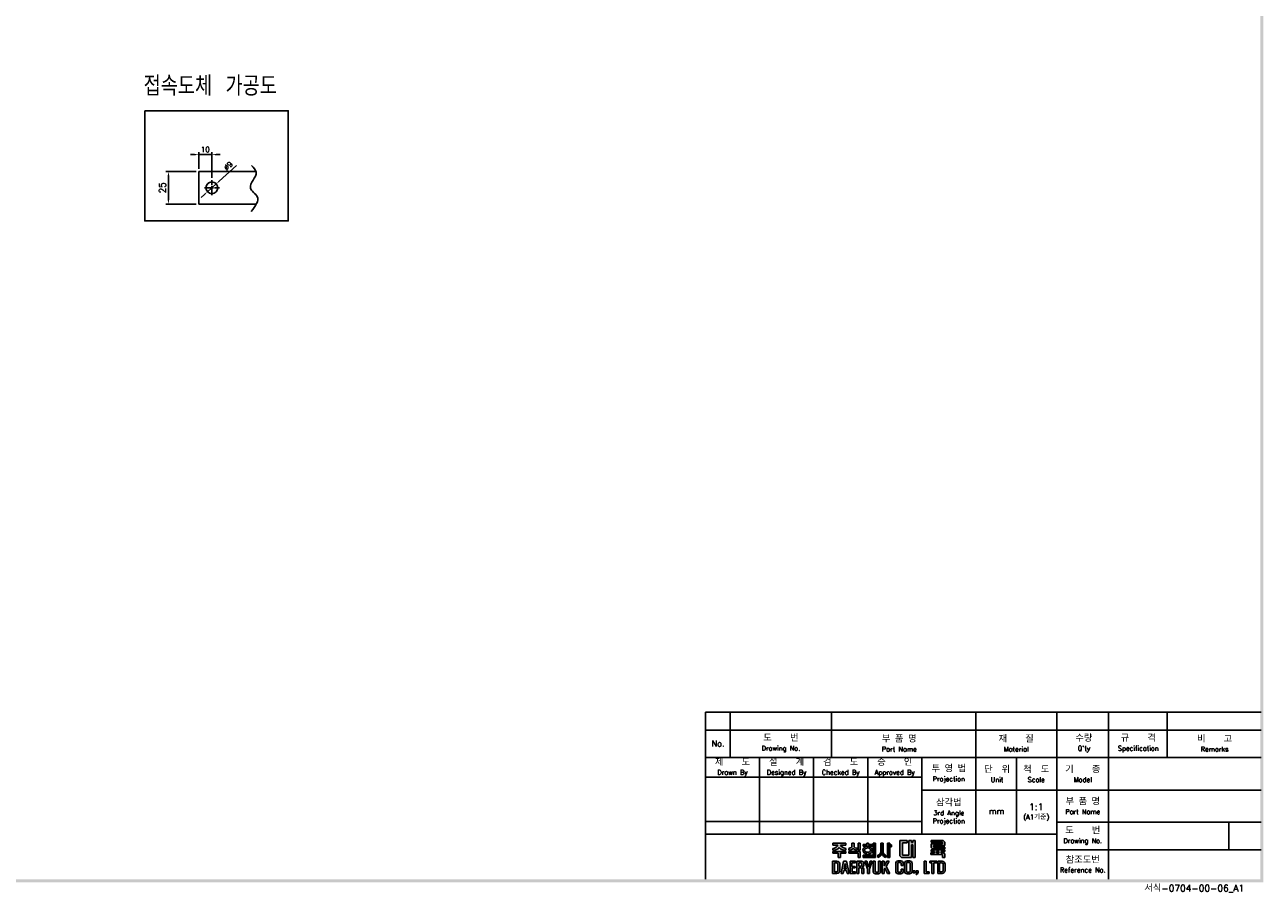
# Model space of a CAD drawing. Extents: x -444 to 2710, y -907 to 1726.
# Tile 13 of 15: x 504 to 1453, y 390 to 1054. Entities that reach past the tile are written whole.
import ezdxf

# ---------------------------------------------------------------- set-up
doc = ezdxf.new("R2010")
doc.units = 0
doc.header["$LTSCALE"] = 3
doc.header["$MEASUREMENT"] = 0
doc.linetypes.add('CENTER', pattern=[2, 1.25, -0.25, 0.25, -0.25])
doc.layers.get('0').update_dxf_attribs({"linetype": 'CONTINUOUS'})
doc.layers.get('Defpoints').update_dxf_attribs({"linetype": 'CONTINUOUS'})
for name, color, linetype in [('cen', 1, 'CENTER'), ('di', 3, 'CONTINUOUS'), ('dimtaxt', 3, 'CONTINUOUS'), ('dwg', 7, 'CONTINUOUS')]:
    doc.layers.add(name, color=color, linetype=linetype)
doc.styles.add('KIM', font='ROMANS.shx', dxfattribs={"height": 5, "bigfont": 'GSG1.shx'})
doc.styles.get("Standard").update_dxf_attribs({"font": 'romans.shx', "height": 4, "bigfont": 'ghs.shx'})
doc.dimstyles.get("Standard").update_dxf_attribs({"dimtxt": 0.18, "dimasz": 0.18, "dimexe": 0.18, "dimexo": 0.0625, "dimgap": 0.09, "dimtad": 0, "dimtih": 1, "dimtoh": 1, "dimdec": 4, "dimzin": 0, "dimdsep": 46, "dimtxsty": 'Standard', "dimcen": 0.09, "dimadec": 0, "dimazin": 0, "dimtfac": 1, "dimtdec": 4, "dimtofl": 0, "dimtmove": 0, "dimatfit": 3, "dimfxl": 0, "dimtolj": 1, "dimtzin": 0, "dimarcsym": 0})
doc.dimstyles.new('STANDARD$0', dxfattribs={"dimtxt": 5, "dimasz": 5, "dimexe": 1, "dimexo": 2, "dimgap": 2, "dimtad": 1, "dimdec": 4, "dimzin": 12, "dimdsep": 46, "dimtxsty": 'KIM', "dimcen": -1, "dimdle": 0.1, "dimadec": 0, "dimazin": 0, "dimtfac": 1, "dimtdec": 4, "dimtmove": 0, "dimatfit": 3, "dimfxl": 0, "dimtolj": 1, "dimtzin": 0, "dimarcsym": 0})

# ---------------------------------------------------------------- blocks, each defined once
blk = doc.blocks.new('*D45')
at = {"layer": 'Defpoints', "color": 0}
for p in [(647.58, 954.34), (637.58, 941.45), (647.58, 934.69)]:
    blk.add_point(p, dxfattribs=at)
at = {"layer": 'di'}
for p, q in [((634.38, 954.34), (631.18, 954.34)), ((637.58, 943.45), (637.58, 956.34)), ((637.58, 954.34), (647.58, 954.34)), ((647.58, 936.69), (647.58, 956.34)), ((650.78, 954.34), (653.98, 954.34))]:
    blk.add_line(p, q, dxfattribs=at)
for points in [[(634.38, 954.87), (634.38, 953.8), (637.58, 954.34)], [(650.78, 954.87), (650.78, 953.8), (647.58, 954.34)]]:
    blk.add_solid(points, dxfattribs=at)
at = {"layer": 'di', "insert": (642.58, 958.34), "char_height": 4, "attachment_point": 5}
blk.add_mtext('\\A1;10', dxfattribs=at)
blk = doc.blocks.new('*D46')
at = {"layer": 'Defpoints', "color": 0}
for p in [(650.92, 931.97), (644.24, 925.93)]:
    blk.add_point(p, dxfattribs=at)
at = {"layer": 'di'}
for p, q in [((666.56, 946.1), (653.3, 934.11)), ((644.24, 925.93), (650.92, 931.97)), ((641.87, 923.79), (639.49, 921.64))]:
    blk.add_line(p, q, dxfattribs=at)
for points in [[(652.94, 934.51), (653.65, 933.72), (650.92, 931.97)], [(641.51, 924.18), (642.23, 923.39), (644.24, 925.93)]]:
    blk.add_solid(points, dxfattribs=at)
at = {"layer": 'di', "insert": (660.13, 945.68), "char_height": 4, "attachment_point": 5, "rotation": 42.09685}
blk.add_mtext('\\A1;∅9', dxfattribs=at)
blk = doc.blocks.new('*D47')
at = {"layer": 'Defpoints', "color": 0}
for p in [(614.32, 941.45), (637.58, 941.45), (637.58, 916.45)]:
    blk.add_point(p, dxfattribs=at)
at = {"layer": 'di'}
for p, q in [((635.58, 941.45), (612.32, 941.45)), ((614.32, 919.65), (614.32, 938.25)), ((635.58, 916.45), (612.32, 916.45))]:
    blk.add_line(p, q, dxfattribs=at)
for points in [[(613.78, 938.25), (614.85, 938.25), (614.32, 941.45)], [(613.78, 919.65), (614.85, 919.65), (614.32, 916.45)]]:
    blk.add_solid(points, dxfattribs=at)
at = {"layer": 'di', "insert": (609.82, 928.95), "char_height": 5, "attachment_point": 5, "rotation": 90, "style": 'KIM'}
blk.add_mtext('\\A1;25', dxfattribs=at)
blk = doc.blocks.new('도면서식 A1')
at = {"layer": 'di', "insert": (780.92, -2.61), "char_height": 2.2, "width": 38.8706, "attachment_point": 4}
blk.add_mtext('서식-0704-00-06_A1', dxfattribs=at)
blk = doc.blocks.new('대륙')
at = {"layer": 'dimtaxt'}
for points in [[(70.89, 12.38), (72.38, 12.38), (72.38, 13.12), (70.01, 13.12), (70.01, 8), (70.53, 7.49), (73.84, 7.49), (73.84, 11.66), (74.29, 11.66), (74.29, 7.49), (75.14, 7.49), (75.14, 13.12), (74.29, 13.12), (74.29, 12.42), (73.84, 12.42), (73.84, 13.12), (73.01, 13.12), (73.01, 8.23), (70.89, 8.23)], [(61.83, 12.19), (61.11, 12.19), (61.11, 8.2), (57.74, 8.2), (57.74, 7.47), (61.11, 7.47), (61.83, 7.47)]]:
    blk.add_hatch(color=256, dxfattribs=at).paths.add_polyline_path(points)
h = blk.add_hatch(color=256, dxfattribs=at)
h.paths.add_polyline_path([(84.17, 12.56), (84.17, 11.99), (80.38, 11.99), (80.38, 10.74), (80.81, 10.32), (84.92, 10.32), (84.92, 10.92), (81.19, 10.92), (81.19, 11.44), (84.92, 11.44), (84.92, 12.6), (84.39, 13.12), (80.36, 13.12), (80.36, 12.56)])
h.paths.add_polyline_path([(83.7, 9.41), (84.92, 9.41), (84.92, 9.97), (80.36, 9.97), (80.36, 9.41), (81.48, 9.41), (81.48, 9.04), (80.35, 9.04), (80.35, 8.42), (84.18, 8.42), (84.18, 7.49), (84.92, 7.49), (84.92, 8.64), (84.52, 9.04), (83.7, 9.04)])
h.paths.add_polyline_path([(83, 9.41), (82.23, 9.41), (82.23, 9.04), (83, 9.04)], flags=17)
h = blk.add_hatch(color=256, dxfattribs=at)
edge = h.paths.add_edge_path()
edge.add_line((51.99, 12.18), (47.65, 12.18))
edge.add_line((47.65, 12.18), (47.65, 11.59))
edge.add_line((47.65, 11.59), (49.36, 11.59))
edge.add_ellipse((47.48, 11.55), major_axis=(1.89, 0.39), ratio=0.576936, start_angle=268.0794, end_angle=342.4305, ccw=False)
edge.add_line((47.64, 10.44), (47.64, 9.87))
edge.add_ellipse((47.59, 11.36), major_axis=(2.46, 0), ratio=0.608939, start_angle=-88.7913, end_angle=-24.3158)
edge.add_ellipse((52.06, 11.36), major_axis=(-2.46, 0), ratio=0.608939, start_angle=384.3158, end_angle=448.3061)
edge.add_line((51.99, 9.87), (51.99, 10.51))
edge.add_ellipse((52.11, 11.62), major_axis=(-1.91, 0.31), ratio=0.577613, start_angle=17.5125, end_angle=91.8636, ccw=False)
edge.add_line((50.24, 11.59), (51.99, 11.59))
edge.add_line((51.99, 11.59), (51.99, 12.18))
h.paths.add_polyline_path([(52, 9.48), (47.64, 9.48), (47.64, 8.87), (49.46, 8.87), (49.46, 7.49), (50.19, 7.49), (50.19, 8.88), (52, 8.88)])
edge = h.paths.add_edge_path()
edge.add_arc((55.25, 11.18), 0.45, 180, 220.7047, ccw=False)
edge.add_line((54.8, 11.18), (54.8, 12.18))
edge.add_line((54.8, 12.18), (54.06, 12.18))
edge.add_line((54.06, 12.18), (54.06, 11.18))
edge.add_arc((53.61, 11.18), 0.45, 319.2953, 360, ccw=False)
edge.add_spline(control_points=[(53.95, 10.89), (53.94, 10.88), (53.93, 10.87), (53.83, 10.76), (53.7, 10.68), (53.03, 10.51)], knot_values=[3.761053, 3.761053, 3.761053, 3.761053, 3.807132, 3.807132, 4.298097, 4.298097, 4.298097, 4.298097], degree=3, periodic=0)
edge.add_line((53.03, 10.51), (53.03, 9.85))
edge.add_spline(control_points=[(53.03, 9.85), (53.05, 9.85), (53.06, 9.85), (53.74, 9.96), (53.94, 10.08), (54.15, 10.22), (54.2, 10.3), (54.43, 10.6)], knot_values=[3.495949, 3.495949, 3.495949, 3.495949, 3.524444, 3.524444, 4.06832, 4.06832, 4.379503, 4.379503, 4.379503, 4.379503], degree=3, periodic=0)
edge.add_spline(control_points=[(54.43, 10.6), (54.65, 10.3), (54.71, 10.22), (54.92, 10.08), (55.12, 9.96), (55.75, 9.88), (55.78, 9.87), (55.8, 9.86)], knot_values=[3.495949, 3.495949, 3.495949, 3.495949, 3.807132, 3.807132, 4.351008, 4.351008, 4.402945, 4.402945, 4.402945, 4.402945], degree=3, periodic=0)
edge.add_line((55.8, 9.86), (55.8, 10.59))
edge.add_spline(control_points=[(55.8, 10.59), (55.78, 10.59), (55.76, 10.6), (55.19, 10.66), (55.03, 10.75), (54.92, 10.87), (54.91, 10.88), (54.91, 10.89)], knot_values=[3.761053, 3.761053, 3.761053, 3.761053, 3.81299, 3.81299, 4.356866, 4.356866, 4.402945, 4.402945, 4.402945, 4.402945], degree=3, periodic=0)
h.paths.add_polyline_path([(56.82, 9.48), (53.03, 9.48), (53.03, 8.87), (56.1, 8.87), (56.1, 7.49), (56.82, 7.49)])
h.paths.add_polyline_path([(56.82, 12.19), (56.1, 12.19), (56.1, 9.87), (56.82, 9.87)])
h.paths.add_polyline_path([(60.76, 11.76), (59.58, 11.76), (59.58, 12.19), (59.05, 12.19), (59.05, 11.76), (57.74, 11.76), (57.74, 11.21), (60.76, 11.21)])
edge = h.paths.add_edge_path()
edge.add_ellipse((59.26, 9.92), major_axis=(-1.56, 0), ratio=0.830145, start_angle=101.7462, end_angle=265.4383)
edge.add_line((59.38, 11.21), (59.13, 11.21))
edge.add_ellipse((59.26, 9.92), major_axis=(1.56, 0), ratio=0.830145, start_angle=94.5617, end_angle=259.6787)
edge.add_line((58.98, 8.65), (58.98, 8.2))
edge.add_line((58.98, 8.2), (59.58, 8.2))
edge.add_line((59.58, 8.2), (59.58, 8.65))
edge = h.paths.add_edge_path(flags=16)
edge.add_spline(control_points=[(60.26, 9.92), (60.26, 10.03), (60.22, 10.15), (60.06, 10.37), (59.93, 10.48), (59.59, 10.63), (59.39, 10.66), (58.99, 10.64), (58.8, 10.59), (58.5, 10.41), (58.39, 10.3), (58.27, 10.07), (58.25, 9.96), (58.28, 9.73), (58.34, 9.62), (58.54, 9.4), (58.69, 9.3), (59.06, 9.19), (59.26, 9.17), (59.65, 9.23), (59.83, 9.31), (60.09, 9.5), (60.18, 9.62), (60.25, 9.8), (60.26, 9.86), (60.26, 9.92)], knot_values=[0, 0, 0, 0, 0.543876, 0.543876, 1.087752, 1.087752, 1.631628, 1.631628, 2.175504, 2.175504, 2.71938, 2.71938, 3.263256, 3.263256, 3.807132, 3.807132, 4.351008, 4.351008, 4.894884, 4.894884, 5.43876, 5.43876, 5.982636, 5.982636, 6.283185, 6.283185, 6.283185, 6.283185], degree=3, periodic=0)
h = blk.add_hatch(color=256, dxfattribs=at)
edge = h.paths.add_edge_path()
edge.add_line((64.41, 12.18), (63.7, 12.18))
edge.add_line((63.7, 12.18), (63.7, 9.23))
edge.add_ellipse((62.86, 9.12), major_axis=(0.66, 0.841), ratio=0.672815, start_angle=218.7862, end_angle=304.0863, ccw=False)
edge.add_line((62.7, 8.19), (62.7, 7.51))
edge.add_ellipse((63.11, 8.54), major_axis=(0.964, 0.919), ratio=0.540942, start_angle=220.7961, end_angle=301.7505)
edge.add_ellipse((64.93, 8.53), major_axis=(-0.866, 0.919), ratio=0.569913, start_angle=58.7442, end_angle=145.288)
edge.add_line((65.35, 7.49), (65.35, 8.17))
edge.add_ellipse((65.18, 9.26), major_axis=(-0.67, 1.07), ratio=0.576723, start_angle=74.3826, end_angle=142.9847, ccw=False)
edge.add_line((64.41, 9.18), (64.41, 12.18))
h.paths.add_polyline_path([(66.65, 10.99), (67.26, 10.99), (67.26, 11.63), (66.64, 11.63), (66.64, 12.18), (65.92, 12.18), (65.92, 7.49), (66.65, 7.49)])
h = blk.add_hatch(color=256, dxfattribs=at)
h.paths.add_polyline_path([(47.58, 6.25), (47.58, 2.12), (49.06, 2.12, 0.414214), (50.06, 3.12), (50.06, 5.25, 0.414214), (49.06, 6.25)])
h.paths.add_polyline_path([(48.9, 5.73, -0.414214), (49.4, 5.23), (49.4, 3.16, -0.414214), (48.9, 2.66), (48.23, 2.66), (48.23, 5.73)], flags=16)
h.paths.add_polyline_path([(50.42, 2.11), (51.1, 2.11), (51.31, 3.17), (52.21, 3.17), (52.42, 2.11), (53.1, 2.11), (52.25, 6.23), (51.27, 6.23)])
h.paths.add_polyline_path([(51.77, 5.49), (52.09, 3.74), (51.43, 3.74)], flags=16)
h.paths.add_polyline_path([(53.4, 2.11), (55.25, 2.11), (55.25, 2.66), (54.07, 2.66), (54.07, 3.99), (55.15, 3.99), (55.15, 4.52), (54.06, 4.52), (54.06, 5.7), (55.21, 5.7), (55.21, 6.25), (53.4, 6.25)])
h.paths.add_polyline_path([(55.67, 2.12), (56.33, 2.12), (56.33, 4.05), (56.93, 4.05, -0.414214), (57.33, 3.65), (57.33, 2.12), (58.02, 2.12), (58.02, 3.65, 0.276846), (57.45, 4.24, 0.25864), (58.02, 4.77), (58.02, 5.43, 0.414214), (57.22, 6.23), (55.67, 6.23)])
h.paths.add_polyline_path([(56.33, 5.71), (57.04, 5.71, -0.414214), (57.34, 5.41), (57.34, 4.86, -0.414214), (57.04, 4.56), (56.33, 4.56)], flags=16)
h.paths.add_polyline_path([(59.2, 3.57), (59.2, 2.11), (59.85, 2.11), (59.85, 3.58), (60.8, 6.24), (60.13, 6.24), (59.53, 4.27), (58.97, 6.24), (58.28, 6.24)])
h.paths.add_polyline_path([(61.13, 2.78, 0.414214), (61.88, 2.03), (62.85, 2.03, 0.414214), (63.6, 2.78), (63.6, 6.24), (62.93, 6.24), (62.93, 2.84, -0.414214), (62.68, 2.59), (62.07, 2.59, -0.414214), (61.82, 2.84), (61.82, 6.24), (61.13, 6.24)])
h.paths.add_polyline_path([(64.11, 2.12), (64.77, 2.12), (64.77, 3.42), (64.98, 3.87), (65.9, 2.12), (66.68, 2.12), (65.38, 4.46), (66.48, 6.23), (65.69, 6.23), (64.76, 4.66), (64.76, 6.23), (64.11, 6.23)])
h.paths.add_polyline_path([(68.62, 2.84, 0.414214), (69.42, 2.04), (70.32, 2.04, 0.414214), (71.12, 2.84), (71.12, 3.62), (70.47, 3.62), (70.47, 2.85, -0.414214), (70.17, 2.55), (69.58, 2.55, -0.414214), (69.28, 2.85), (69.28, 5.49, -0.414214), (69.58, 5.79), (70.16, 5.79, -0.414214), (70.46, 5.49), (70.46, 4.76), (71.12, 4.76), (71.12, 5.52, 0.414214), (70.32, 6.32), (69.42, 6.32, 0.414214), (68.62, 5.52)])
h.paths.add_polyline_path([(71.57, 2.84, 0.414214), (72.37, 2.04), (73.25, 2.04, 0.414214), (74.05, 2.84), (74.05, 5.52, 0.414214), (73.25, 6.32), (72.37, 6.32, 0.414214), (71.57, 5.52)])
h.paths.add_polyline_path([(72.23, 5.5, -0.414214), (72.53, 5.8), (73.09, 5.8, -0.414214), (73.39, 5.5), (73.39, 2.85, -0.414214), (73.09, 2.55), (72.53, 2.55, -0.414214), (72.23, 2.85)], flags=16)
h.paths.add_polyline_path([(74.42, 2.34), (75.05, 2.34), (75.05, 2.98), (74.42, 2.98)])
h.paths.add_polyline_path([(75.76, 2.34, -0.316213), (75.39, 2.07), (75.39, 1.77, 0.409412), (76.08, 2.47), (76.08, 2.98), (75.39, 2.98), (75.39, 2.34)])
h.paths.add_polyline_path([(78.08, 2.12), (79.79, 2.12), (79.79, 2.67), (78.75, 2.67), (78.75, 6.24), (78.08, 6.24)])
h.paths.add_polyline_path([(80.68, 2.12), (81.35, 2.12), (81.35, 5.7), (82.27, 5.7), (82.27, 6.24), (79.92, 6.24), (79.92, 5.7), (80.68, 5.7)])
h.paths.add_polyline_path([(82.59, 2.13), (84.07, 2.13, 0.414214), (85.07, 3.13), (85.07, 5.24, 0.414214), (84.07, 6.24), (82.59, 6.24)])
h.paths.add_polyline_path([(83.24, 5.73), (83.9, 5.73, -0.414214), (84.4, 5.23), (84.4, 3.15, -0.414214), (83.9, 2.65), (83.24, 2.65)], flags=16)
for p, q in [((70.01, 13.12), (70.01, 8)), ((70.01, 13.12), (72.38, 13.12)), ((70.89, 12.38), (70.89, 8.23)), ((70.89, 12.38), (72.38, 12.38)), ((72.38, 13.12), (72.38, 12.38)), ((73.01, 13.12), (73.01, 8.23)), ((73.01, 13.12), (73.84, 13.12)), ((73.84, 13.12), (73.84, 12.42)), ((73.84, 12.42), (74.29, 12.42)), ((74.29, 13.12), (75.14, 13.12)), ((74.29, 13.12), (74.29, 12.42)), ((75.14, 13.12), (75.14, 7.49)), ((80.36, 13.12), (84.39, 13.12)), ((80.36, 12.56), (80.36, 13.12)), ((80.36, 12.56), (84.17, 12.56)), ((84.17, 12.56), (84.17, 11.99)), ((84.92, 12.6), (84.39, 13.12)), ((84.92, 12.6), (84.92, 11.44)), ((47.64, 10.44), (47.64, 9.87)), ((47.64, 9.48), (52, 9.48)), ((47.64, 8.87), (47.64, 9.48)), ((49.46, 8.87), (47.64, 8.87)), ((47.65, 12.18), (51.99, 12.18)), ((47.65, 12.18), (47.65, 11.59)), ((47.65, 11.59), (49.36, 11.59)), ((49.46, 7.49), (49.46, 8.87)), ((50.19, 8.88), (50.19, 7.49)), ((52, 8.88), (50.19, 8.88)), ((51.99, 11.59), (50.24, 11.59)), ((51.99, 12.18), (51.99, 11.59)), ((51.99, 10.51), (51.99, 9.87)), ((52, 9.48), (52, 8.88)), ((53.03, 9.85), (53.03, 10.51)), ((53.03, 9.48), (56.82, 9.48)), ((53.03, 8.87), (53.03, 9.48)), ((56.1, 8.87), (53.03, 8.87)), ((54.06, 12.18), (54.8, 12.18)), ((54.06, 12.18), (54.06, 11.18)), ((54.8, 12.18), (54.8, 11.18)), ((55.8, 9.86), (55.8, 10.59)), ((56.82, 12.19), (56.1, 12.19)), ((56.1, 12.19), (56.1, 9.87)), ((56.82, 9.87), (56.1, 9.87)), ((56.1, 7.49), (56.1, 8.87)), ((56.82, 12.19), (56.82, 9.87)), ((56.82, 9.48), (56.82, 7.49)), ((57.74, 11.76), (59.05, 11.76)), ((57.74, 11.21), (57.74, 11.76)), ((60.76, 11.21), (57.74, 11.21)), ((58.98, 8.2), (58.98, 8.65)), ((59.05, 11.76), (59.05, 12.19)), ((59.05, 12.19), (59.58, 12.19)), ((59.58, 12.19), (59.58, 11.76)), ((59.58, 11.76), (60.76, 11.76)), ((59.58, 8.65), (59.58, 8.2)), ((60.76, 11.76), (60.76, 11.21)), ((61.11, 12.19), (61.11, 8.2)), ((61.83, 12.19), (61.11, 12.19)), ((61.83, 7.47), (61.83, 12.19)), ((63.7, 12.18), (64.41, 12.18)), ((63.7, 12.18), (63.7, 9.23)), ((64.41, 12.18), (64.41, 9.18)), ((65.92, 7.49), (65.92, 12.18)), ((65.92, 12.18), (66.64, 12.18)), ((66.64, 12.18), (66.64, 11.63)), ((66.64, 11.63), (67.26, 11.63)), ((66.65, 10.99), (66.65, 7.49)), ((67.26, 10.99), (66.65, 10.99)), ((67.26, 11.63), (67.26, 10.99)), ((73.84, 11.66), (73.84, 7.49)), ((73.84, 11.66), (74.29, 11.66)), ((74.29, 11.66), (74.29, 7.49)), ((80.35, 9.04), (81.48, 9.04)), ((80.35, 9.04), (80.35, 8.42)), ((80.35, 8.42), (84.18, 8.42)), ((80.36, 9.97), (84.92, 9.97)), ((80.36, 9.97), (80.36, 9.41)), ((80.36, 9.41), (81.48, 9.41)), ((80.38, 11.99), (84.17, 11.99)), ((80.38, 11.99), (80.38, 10.74)), ((80.81, 10.32), (80.38, 10.74)), ((80.81, 10.32), (84.92, 10.32)), ((81.19, 11.44), (84.92, 11.44)), ((81.19, 11.44), (81.19, 10.92)), ((81.19, 10.92), (84.92, 10.92)), ((81.48, 9.41), (81.48, 9.04)), ((82.23, 9.41), (83, 9.41)), ((82.23, 9.41), (82.23, 9.04)), ((82.23, 9.04), (83, 9.04)), ((83, 9.41), (83, 9.04)), ((83.7, 9.41), (84.92, 9.41)), ((83.7, 9.41), (83.7, 9.04)), ((83.7, 9.04), (84.52, 9.04)), ((84.18, 8.42), (84.18, 7.49)), ((84.92, 8.64), (84.52, 9.04)), ((84.92, 10.92), (84.92, 10.32)), ((84.92, 9.97), (84.92, 9.41)), ((84.92, 8.64), (84.92, 7.49)), ((47.58, 6.25), (47.58, 2.12)), ((47.58, 6.25), (49.06, 6.25)), ((48.23, 5.73), (48.23, 2.66)), ((48.9, 5.73), (48.23, 5.73)), ((49.4, 3.16), (49.4, 5.23)), ((50.19, 7.49), (49.46, 7.49)), ((50.06, 5.25), (50.06, 3.12)), ((51.27, 6.23), (50.42, 2.11)), ((52.25, 6.23), (51.27, 6.23)), ((51.77, 5.49), (51.43, 3.74)), ((52.09, 3.74), (51.77, 5.49)), ((53.1, 2.11), (52.25, 6.23)), ((55.21, 6.25), (53.4, 6.25)), ((53.4, 6.25), (53.4, 2.11)), ((54.06, 5.7), (55.21, 5.7)), ((54.06, 4.52), (54.06, 5.7)), ((55.15, 4.52), (54.06, 4.52)), ((55.15, 3.99), (55.15, 4.52)), ((55.21, 5.7), (55.21, 6.25)), ((55.67, 6.23), (55.67, 2.12)), ((57.22, 6.23), (55.67, 6.23)), ((56.82, 7.49), (56.1, 7.49)), ((56.33, 5.71), (56.33, 4.56)), ((57.04, 5.71), (56.33, 5.71)), ((56.33, 4.56), (57.04, 4.56)), ((57.34, 4.86), (57.34, 5.41)), ((57.74, 8.2), (61.11, 8.2)), ((57.74, 7.47), (57.74, 8.2)), ((61.11, 7.47), (57.74, 7.47)), ((58.02, 4.77), (58.02, 5.43)), ((58.97, 6.24), (58.28, 6.24)), ((58.28, 6.24), (59.2, 3.57)), ((59.53, 4.27), (58.97, 6.24)), ((60.13, 6.24), (59.53, 4.27)), ((59.85, 3.58), (60.8, 6.24)), ((60.8, 6.24), (60.13, 6.24)), ((61.11, 7.47), (61.83, 7.47)), ((61.13, 6.24), (61.13, 2.78)), ((61.82, 6.24), (61.13, 6.24)), ((61.82, 2.84), (61.82, 6.24)), ((62.7, 7.51), (62.7, 8.19)), ((62.93, 2.84), (62.93, 6.24)), ((62.93, 6.24), (63.6, 6.24)), ((63.6, 6.24), (63.6, 2.78)), ((64.11, 2.12), (64.11, 6.23)), ((64.11, 6.23), (64.76, 6.23)), ((64.76, 4.66), (65.69, 6.23)), ((64.76, 6.23), (64.76, 4.66)), ((65.35, 7.49), (65.35, 8.17)), ((66.48, 6.23), (65.38, 4.46)), ((65.38, 4.46), (66.68, 2.12)), ((65.69, 6.23), (66.48, 6.23)), ((66.65, 7.49), (65.92, 7.49)), ((68.62, 2.84), (68.62, 5.52)), ((69.28, 5.49), (69.28, 2.85)), ((70.32, 6.32), (69.42, 6.32)), ((70.16, 5.79), (69.58, 5.79)), ((70.53, 7.49), (70.01, 8)), ((70.46, 4.76), (70.46, 5.49)), ((71.12, 4.76), (70.46, 4.76)), ((73.84, 7.49), (70.53, 7.49)), ((73.01, 8.23), (70.89, 8.23)), ((71.12, 5.52), (71.12, 4.76)), ((71.57, 2.84), (71.57, 5.52)), ((72.23, 5.5), (72.23, 2.85)), ((73.25, 6.32), (72.37, 6.32)), ((73.09, 5.8), (72.53, 5.8)), ((73.39, 2.85), (73.39, 5.5)), ((74.05, 5.52), (74.05, 2.84)), ((75.14, 7.49), (74.29, 7.49)), ((78.08, 6.24), (78.08, 2.12)), ((78.75, 6.24), (78.08, 6.24)), ((78.75, 2.67), (78.75, 6.24)), ((82.27, 6.24), (79.92, 6.24)), ((79.92, 6.24), (79.92, 5.7)), ((79.92, 5.7), (80.68, 5.7)), ((80.68, 5.7), (80.68, 2.12)), ((81.35, 2.12), (81.35, 5.7)), ((81.35, 5.7), (82.27, 5.7)), ((82.27, 5.7), (82.27, 6.24)), ((82.59, 6.24), (82.59, 2.13)), ((84.07, 6.24), (82.59, 6.24)), ((83.24, 2.65), (83.24, 5.73)), ((83.24, 5.73), (83.9, 5.73)), ((84.92, 7.49), (84.18, 7.49)), ((84.4, 3.15), (84.4, 5.23)), ((85.07, 3.13), (85.07, 5.24)), ((47.58, 2.12), (49.06, 2.12)), ((48.23, 2.66), (48.9, 2.66)), ((50.42, 2.11), (51.1, 2.11)), ((51.1, 2.11), (51.31, 3.17)), ((51.31, 3.17), (52.21, 3.17)), ((51.43, 3.74), (52.09, 3.74)), ((52.21, 3.17), (52.42, 2.11)), ((52.42, 2.11), (53.1, 2.11)), ((53.4, 2.11), (55.25, 2.11)), ((54.07, 3.99), (55.15, 3.99)), ((54.07, 2.66), (54.07, 3.99)), ((55.25, 2.66), (54.07, 2.66)), ((55.25, 2.11), (55.25, 2.66)), ((55.67, 2.12), (56.33, 2.12)), ((56.33, 2.12), (56.33, 4.05)), ((56.33, 4.05), (56.93, 4.05)), ((57.33, 3.65), (57.33, 2.12)), ((57.33, 2.12), (58.02, 2.12)), ((58.02, 2.12), (58.02, 3.65)), ((59.2, 3.57), (59.2, 2.11)), ((59.2, 2.11), (59.85, 2.11)), ((59.85, 2.11), (59.85, 3.58)), ((62.85, 2.03), (61.88, 2.03)), ((62.68, 2.59), (62.07, 2.59)), ((64.77, 2.12), (64.11, 2.12)), ((64.98, 3.87), (64.77, 3.42)), ((64.77, 3.42), (64.77, 2.12)), ((65.9, 2.12), (64.98, 3.87)), ((66.68, 2.12), (65.9, 2.12)), ((70.32, 2.04), (69.42, 2.04)), ((70.17, 2.55), (69.58, 2.55)), ((70.47, 3.62), (70.47, 2.85)), ((71.12, 3.62), (70.47, 3.62)), ((71.12, 2.84), (71.12, 3.62)), ((73.25, 2.04), (72.37, 2.04)), ((73.09, 2.55), (72.53, 2.55)), ((74.42, 2.98), (74.42, 2.34)), ((75.05, 2.98), (74.42, 2.98)), ((75.05, 2.34), (74.42, 2.34)), ((75.05, 2.98), (75.05, 2.34)), ((75.39, 2.98), (75.39, 2.34)), ((76.08, 2.98), (75.39, 2.98)), ((75.76, 2.34), (75.39, 2.34)), ((75.39, 2.07), (75.39, 1.77)), ((76.08, 2.98), (76.08, 2.47)), ((78.08, 2.12), (79.79, 2.12)), ((79.79, 2.67), (78.75, 2.67)), ((79.79, 2.12), (79.79, 2.67)), ((80.68, 2.12), (81.35, 2.12)), ((82.59, 2.13), (84.07, 2.13)), ((83.9, 2.65), (83.24, 2.65))]:
    blk.add_line(p, q, dxfattribs=at)
for centre, radius, start, end in [((53.61, 11.18), 0.45, 319.2953, 360), ((55.25, 11.18), 0.45, 180, 220.7047), ((48.9, 5.23), 0.5, 0, 90), ((49.06, 5.25), 1, 0, 90), ((57.22, 4.85), 0.8, 270, 270), ((57.04, 5.41), 0.3, 0, 90), ((57.04, 4.86), 0.3, 270, 0), ((57.22, 5.43), 0.8, 0, 90), ((57.26, 5.02), 0.8, 283.6828, 341.6876), ((57.24, 3.47), 0.8, 12.921, 74.819), ((69.42, 5.52), 0.8, 90, 180), ((69.58, 5.49), 0.3, 90, 180), ((70.16, 5.49), 0.3, 0, 90), ((70.32, 5.52), 0.8, 0, 90), ((72.37, 5.52), 0.8, 90, 180), ((72.53, 5.5), 0.3, 90, 180), ((73.09, 5.5), 0.3, 0, 90), ((73.25, 5.52), 0.8, 0, 90), ((83.9, 5.23), 0.5, 0, 90), ((84.07, 5.24), 1, 0, 90), ((48.9, 3.16), 0.5, 270, 0), ((49.06, 3.12), 1, 270, 0), ((56.93, 3.65), 0.4, 0, 90), ((61.88, 2.78), 0.75, 180, 270), ((62.07, 2.84), 0.25, 180, 270), ((62.68, 2.84), 0.25, 270, 0), ((62.85, 2.78), 0.75, 270, 0), ((69.42, 2.84), 0.8, 180, 270), ((69.58, 2.85), 0.3, 180, 270), ((70.17, 2.85), 0.3, 270, 0), ((70.32, 2.84), 0.8, 270, 0), ((72.37, 2.84), 0.8, 180, 270), ((72.53, 2.85), 0.3, 180, 270), ((73.09, 2.85), 0.3, 270, 0), ((73.25, 2.84), 0.8, 270, 0), ((75.38, 2.47), 0.7, 270.9408, 0), ((75.38, 2.47), 0.4, 271.6466, 341.8371), ((83.9, 3.15), 0.5, 270, 0), ((84.07, 3.13), 1, 270, 0)]:
    blk.add_arc(centre, radius, start, end, dxfattribs=at)
for centre, major_axis, ratio, start_param, end_param in [((47.48, 11.55), (1.89, 0.39), 0.576936, 4.678869, 5.97654), ((47.59, 11.36), (-2.46, 0), 0.608939, 1.591893, 2.717202), ((59.26, 9.92), (1.56, 0), 0.830145, 1.650413, 4.532248), ((59.26, 9.92), (-1.56, 0), 0.830145, 1.775806, 4.632772), ((62.86, 9.12), (0.66, 0.841), 0.672815, 3.81854, 5.307307), ((63.11, 8.54), (0.964, 0.919), 0.540942, 3.853619, 5.26654)]:
    blk.add_ellipse(centre, major_axis=major_axis, ratio=ratio, start_param=start_param, end_param=end_param, dxfattribs=at)
at = {"layer": 'dimtaxt', "extrusion": (0, 0, -1)}
for centre, major_axis, ratio, start_param, end_param in [((52.06, 11.36), (-2.46, 0), 0.608939, -1.541231, -0.42439), ((52.11, 11.62), (-1.91, 0.31), 0.577613, 4.679864, 5.977535), ((64.93, 8.53), (-0.866, 0.919), 0.569913, 3.747431, 5.257905), ((65.18, 9.26), (-0.67, 1.07), 0.576723, 3.787632, 4.984965)]:
    blk.add_ellipse(centre, major_axis=major_axis, ratio=ratio, start_param=start_param, end_param=end_param, dxfattribs=at)
at = {"layer": 'dimtaxt'}
for points, knots in [([(53.95, 10.89), (53.94, 10.88), (53.93, 10.87), (53.83, 10.76), (53.7, 10.68), (53.03, 10.51)], [3.7610527, 3.7610527, 3.7610527, 3.7610527, 3.8071317, 3.8071317, 4.2980967, 4.2980967, 4.2980967, 4.2980967]), ([(54.43, 10.6), (54.2, 10.3), (54.15, 10.22), (53.94, 10.08), (53.74, 9.96), (53.06, 9.85), (53.05, 9.85), (53.03, 9.85)], [3.4959493, 3.4959493, 3.4959493, 3.4959493, 3.8071317, 3.8071317, 4.3510077, 4.3510077, 4.3795026, 4.3795026, 4.3795026, 4.3795026]), ([(54.43, 10.6), (54.65, 10.3), (54.71, 10.22), (54.92, 10.08), (55.12, 9.96), (55.75, 9.88), (55.78, 9.87), (55.8, 9.86)], [3.4959493, 3.4959493, 3.4959493, 3.4959493, 3.8071317, 3.8071317, 4.3510077, 4.3510077, 4.4029453, 4.4029453, 4.4029453, 4.4029453]), ([(54.91, 10.89), (54.91, 10.88), (54.92, 10.87), (55.03, 10.75), (55.19, 10.66), (55.76, 10.6), (55.78, 10.59), (55.8, 10.59)], [3.7610527, 3.7610527, 3.7610527, 3.7610527, 3.8071317, 3.8071317, 4.3510077, 4.3510077, 4.4029453, 4.4029453, 4.4029453, 4.4029453]), ([(60.26, 9.92), (60.26, 10.03), (60.22, 10.15), (60.06, 10.37), (59.93, 10.48), (59.59, 10.63), (59.39, 10.66), (58.99, 10.64), (58.8, 10.59), (58.5, 10.41), (58.39, 10.3), (58.27, 10.07), (58.25, 9.96), (58.28, 9.73), (58.34, 9.62), (58.54, 9.4), (58.69, 9.3), (59.06, 9.19), (59.26, 9.17), (59.65, 9.23), (59.83, 9.31), (60.09, 9.5), (60.18, 9.62), (60.25, 9.8), (60.26, 9.86), (60.26, 9.92)], [0, 0, 0, 0, 0.543876, 0.543876, 1.087752, 1.087752, 1.631628, 1.631628, 2.175504, 2.175504, 2.71938, 2.71938, 3.263256, 3.263256, 3.807132, 3.807132, 4.351008, 4.351008, 4.894884, 4.894884, 5.43876, 5.43876, 5.982636, 5.982636, 6.283185, 6.283185, 6.283185, 6.283185])]:
    blk.add_open_spline(points, degree=3, knots=knots, dxfattribs=at)

msp = doc.modelspace()

# ---------------------------------------------------------------- linework, layer by layer
for p, q in [((637.582, 941.45), (637.582, 916.45)), ((637.582, 941.45), (681.404, 941.45)), ((637.582, 916.45), (681.674, 916.45))]:
    msp.add_line(p, q)
msp.add_circle((647.582, 928.95), 4.5)
at = {"layer": 'cen'}
for p, q in [((647.582, 934.69), (647.582, 923.21)), ((653.322, 928.95), (641.842, 928.95))]:
    msp.add_line(p, q, dxfattribs=at)
at = {"layer": 'di'}
msp.add_lwpolyline([(596.173, 987.921), (706.015, 987.921), (706.015, 903.559), (596.173, 903.559)], close=True, dxfattribs=at)
msp.add_spline([(677.993, 946.002), (681.525, 940.832), (677.15, 928.757), (682.346, 922.298), (677.649, 910.797)], degree=3, dxfattribs=at)
at = {"layer": 'dimtaxt'}
for p, q in [((1450.993, 527.676), (1025.493, 527.676)), ((1025.493, 527.676), (1025.493, 399.787)), ((1044.405, 493.131), (1044.405, 527.631)), ((1122.093, 493.176), (1122.093, 527.676)), ((1232.493, 493.176), (1232.493, 527.676)), ((1294.593, 493.176), (1294.593, 527.676)), ((1334.133, 493.176), (1334.133, 527.676)), ((1379.078, 493.176), (1379.078, 527.676)), ((1450.993, 513.876), (1025.493, 513.876)), ((1066.893, 434.244), (1066.893, 492.794)), ((1108.293, 434.244), (1108.293, 492.794)), ((1149.693, 434.244), (1149.693, 492.794)), ((1191.093, 434.244), (1191.093, 492.794)), ((1232.493, 434.244), (1232.493, 492.794)), ((1263.543, 434.244), (1263.543, 492.794)), ((1294.593, 399.702), (1294.593, 492.794)), ((1334.133, 399.702), (1334.133, 492.794)), ((1191.093, 477.786), (1025.589, 477.786)), ((1450.993, 467.809), (1191.093, 467.809)), ((1191.093, 443.961), (1025.64, 443.961)), ((1450.993, 443.411), (1294.593, 443.411)), ((1426.133, 422.162), (1426.133, 443.411)), ((1294.593, 434.244), (1025.493, 434.244)), ((1450.993, 422.162), (1294.593, 422.162))]:
    msp.add_line(p, q, dxfattribs=at)
at = {"layer": 'dwg'}
msp.add_line((1450.993, 492.794), (1025.493, 492.794), dxfattribs=at)
for points in [[(1452.521, 1717.687), (1450.221, 1715.387), (1452.521, 397.487), (1450.221, 399.787)], [(1025.871, 493.139), (1025.871, 492.449), (1450.418, 493.139), (1450.418, 492.449)], [(1452.521, 397.487), (1450.221, 399.787), (-424.279, 397.487), (-421.979, 399.787)]]:
    msp.add_trace(points, dxfattribs=at)

# ---------------------------------------------------------------- block references
at = {"layer": 'di', "xscale": 2.3, "yscale": 2.3, "zscale": 2.3}
msp.add_blockref('대륙', (1013.339, 399.215), dxfattribs=at)
at = {"layer": 'dwg', "xscale": 2.3, "yscale": 2.3, "zscale": 2.3}
msp.add_blockref('도면서식 A1', (-434.629, 398.637), dxfattribs=at)

# ---------------------------------------------------------------- texts
at = {"layer": 'di'}
for s, insert, char_height, width, attachment_point in [('{\\Fromans,hgs|c129;접속도체 가공도}', (595.344, 1014.381), 15, 163.85897, 1), ('No.', (1035.138, 503.602), 4.6, 18.53364, 5), ('{\\H1.1x;도    번\\P\\H0.72727x;Drawing No.}', (1083.249, 503.602), 4.6, 77.68834, 5), ('{\\H1.1x;부 품 명\\P\\H0.72727x;Part Name}', (1173.843, 503.526), 4.6, 103.5, 5), ('{\\H1.1x;재    질\\P\\H0.72727x;Material}', (1263.363, 503.526), 4.6, 63.34427, 5), ("{\\H1.1x;수량\\P\\H0.72727x;Q'ty}", (1315.226, 503.526), 4.6, 21.75573, 5), ('{\\H1.1x;규    격\\P\\H0.72727x;Specification}', (1356.868, 503.526), 4.6, 62.1, 5), ('{\\H1.1x;비    고\\P\\H0.72727x;Remarks}', (1415.289, 503.526), 4.6, 89.7, 5), ('{\\H1.1x;제    도\\P\\H0.72727x;Drawn By}', (1046.193, 485.117), 4.6, 41.4, 5), ('{\\H1.1x;설    계}\\P{\\H0.8x;Designed By}', (1087.593, 485.117), 4.6, 41.4, 5), ('{\\H1.1x;검    도\\P\\H0.72727x;Checked By}', (1128.993, 485.117), 4.6, 41.4, 5), ('승    인\\P{\\H0.72727x;Approved By}', (1170.393, 485.117), 5.06, 41.4, 5), ('투 영 법\\P{\\H0.72727x;Projection}', (1211.793, 480.129), 5.06, 41.4, 5), ('{\\H1.1x;단  위}\\P{\\H0.8x;Unit}', (1248.728, 480.129), 4.6, 36.8, 5), ('{\\H1.1x;척  도\\P\\H0.72727x;Scale}', (1278.72, 480.129), 4.6, 36.8, 5), ('기    종\\P{\\H0.72727x;Model}', (1314.363, 480.129), 5.06, 39.53985, 5), ('{\\H1.1x;삼각법\\H0.45455x;\\P\\H1.6x;3rd Angle\\PProjection}', (1211.793, 451.026), 4.6, 41.4, 5), ('부 품 명\\P{\\H0.72727x;Part Name}', (1314.363, 455.61), 5.06, 39.53985, 5), ('도    번\\P{\\H0.72727x;Drawing No.}', (1314.363, 432.786), 5.06, 39.53985, 5), ('참조도번\\P{\\H0.72727x;Reference No.}', (1314.363, 410.974), 5.06, 39.53985, 5)]:
    msp.add_mtext(s, dxfattribs=dict(at, insert=insert, char_height=char_height, width=width, attachment_point=attachment_point))
at = {"layer": 'dimtaxt'}
msp.add_text('mm', height=4.6, dxfattribs=at).set_placement((1242.469, 449.554))
at = {"layer": 'dimtaxt', "insert": (1278.72, 451.026), "char_height": 5.06, "width": 36.8, "attachment_point": 5}
msp.add_mtext('1:1\\P{\\H0.72727x;(A1기준)}', dxfattribs=at)

# ---------------------------------------------------------------- dimensions: what is measured, and where the dimension line sits
at = {"layer": 'di'}
dim = msp.add_linear_dim(base=(647.582, 954.337), p1=(637.582, 941.45), p2=(647.582, 934.69), dimstyle='Standard', override={"dimtxt": 4, "dimasz": 3.2, "dimexe": 2, "dimexo": 2, "dimgap": 2, "dimtad": 1, "dimtih": 0, "dimtoh": 0, "dimdec": 2, "dimzin": 8, "dimcen": 0, "dimclrd": 256, "dimclre": 256, "dimclrt": 256, "dimadec": 2, "dimazin": 2, "dimtfac": 0.6, "dimtdec": 2, "dimtofl": 1, "dimtzin": 8, "dimlwd": 65535, "dimlwe": 65535, "dimarcsym": 1}, dxfattribs=at)
dim.commit()
dim.dimension.update_dxf_attribs({"geometry": '*D45', "text_midpoint": (642.582, 954.337), "dimtype": 160})
dim = msp.add_diameter_dim_2p(p1=(644.243, 925.933), p2=(650.921, 931.967), dimstyle='Standard', override={"dimtxt": 4, "dimasz": 3.2, "dimexe": 2, "dimexo": 2, "dimgap": 2, "dimtad": 1, "dimtih": 0, "dimtoh": 0, "dimdec": 2, "dimzin": 8, "dimcen": 0, "dimclrd": 256, "dimclre": 256, "dimclrt": 256, "dimadec": 2, "dimazin": 2, "dimtfac": 0.6, "dimtdec": 2, "dimtofl": 1, "dimtzin": 8, "dimlwd": 65535, "dimlwe": 65535, "dimarcsym": 1}, dxfattribs=at)
dim.commit()
dim.dimension.update_dxf_attribs({"geometry": '*D46', "text_midpoint": (662.816, 942.714), "dimtype": 163})
dim = msp.add_linear_dim(base=(614.316, 941.45), p1=(637.582, 916.45), p2=(637.582, 941.45), angle=90, dimstyle='STANDARD$0', override={"dimtxt": 4, "dimasz": 3.2, "dimexe": 2, "dimdec": 2, "dimzin": 8, "dimcen": 0, "dimclrd": 256, "dimclre": 256, "dimclrt": 256, "dimadec": 2, "dimazin": 2, "dimtfac": 0.6, "dimtdec": 2, "dimtzin": 8, "dimlwd": 65535, "dimlwe": 65535, "dimarcsym": 1}, dxfattribs=at)
dim.commit()
dim.dimension.update_dxf_attribs({"geometry": '*D47', "text_midpoint": (609.816, 928.95)})

doc.saveas('drawing.dxf')
